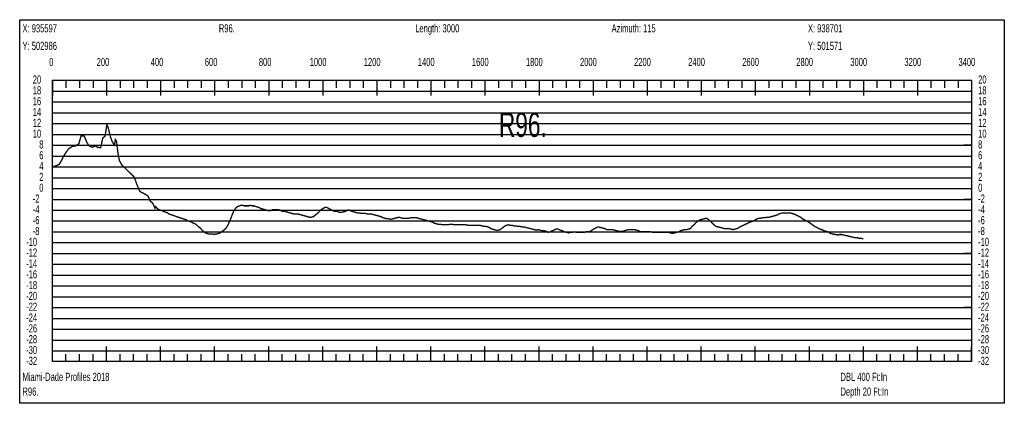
# Model space of a CAD drawing. Header units: inches. Extents: x 471865 to 538526, y 1054316 to 1102451.
# Tile 76 of 114: x 516748 to 520390, y 1061180 to 1062598. Entities that reach past the tile are written whole.
import ezdxf

# ---------------------------------------------------------------- set-up
doc = ezdxf.new("R2010")
doc.units = ezdxf.units.IN
doc.header["$MEASUREMENT"] = 0
for name, color, linetype in [('LABELS', 7, 'Continuous'), ('X_Gr1', 7, 'Continuous'), ('XSECTION', 7, 'Continuous')]:
    doc.layers.add(name, color=color, linetype=linetype)
doc.styles.get("Standard").update_dxf_attribs({"font": 'arial.ttf'})

msp = doc.modelspace()

# ---------------------------------------------------------------- linework, layer by layer
at = {"layer": 'X_Gr1', "color": 6, "linetype": 'Continuous', "lineweight": 18, "true_color": 0xff00ff, "transparency": 33554687, "const_width": 5}
msp.add_lwpolyline([(516872.4, 1062055.1), (516872.4, 1062055.1), (516884, 1062058.2), (516893.5, 1062062.4), (516903.7, 1062079.3), (516915, 1062101.4), (516928, 1062119.3), (516942, 1062129), (516955, 1062131.1), (516966.9, 1062139.7), (516974.7, 1062167.6), (516986.5, 1062167.9), (516995.9, 1062144.4), (517003.9, 1062131.9), (517015.8, 1062125.6), (517026.1, 1062130.9), (517036.3, 1062126), (517047.1, 1062124.4), (517055.4, 1062160.9), (517063.6, 1062166.8), (517070.1, 1062208.7), (517074.6, 1062201.1), (517083, 1062165.6), (517090.5, 1062146.1), (517098.1, 1062134.4), (517101.6, 1062154.5), (517105.6, 1062150), (517111.2, 1062105), (517116.4, 1062077.6), (517125.3, 1062060.6), (517137.3, 1062049.6), (517148.3, 1062038.3), (517160.5, 1062026.7), (517171.4, 1062015.5), (517182, 1061986.9), (517192.6, 1061962.5), (517209.7, 1061953.4), (517222.1, 1061946.2), (517231.6, 1061925.6), (517239.4, 1061920.4), (517248.2, 1061901), (517250.1, 1061906.9), (517252.8, 1061904.1), (517255.3, 1061901.5), (517259.5, 1061897.5), (517264, 1061895.5), (517269, 1061893.5), (517273.9, 1061891.5), (517278.8, 1061889.5), (517283.8, 1061887.5), (517289, 1061885.5), (517294.4, 1061883.5), (517299.9, 1061879.5), (517305.7, 1061877.5), (517311.6, 1061875.5), (517317.3, 1061873.5), (517323, 1061871.5), (517328.5, 1061869.5), (517334.1, 1061867.5), (517339.9, 1061865.5), (517345.9, 1061863.5), (517352.1, 1061861.5), (517358.3, 1061859.5), (517364.5, 1061857.5), (517370.8, 1061853.5), (517377.1, 1061851.5), (517383.7, 1061849.5), (517389.9, 1061845.5), (517395.9, 1061843.5), (517401.8, 1061839.5), (517407.7, 1061833.5), (517413.5, 1061829.5), (517419.1, 1061823.5), (517424.6, 1061817.5), (517430.1, 1061813.5), (517435.4, 1061809.5), (517440.7, 1061807.5), (517446.1, 1061805.5), (517451.4, 1061805.5), (517456.8, 1061805.5), (517462.1, 1061805.5), (517467.6, 1061803.5), (517473, 1061805.5), (517478.4, 1061805.5), (517483.8, 1061807.5), (517489.1, 1061809.5), (517494.6, 1061813.5), (517500.1, 1061817.5), (517505.5, 1061821.5), (517511.2, 1061827.5), (517516.7, 1061835.5), (517522.1, 1061847.5), (517527.5, 1061859.5), (517532.9, 1061873.5), (517538.4, 1061887.5), (517544, 1061897.5), (517549.6, 1061903.5), (517555.1, 1061907.5), (517560.5, 1061909.5), (517566.1, 1061911.5), (517571.7, 1061911.5), (517577.6, 1061909.5), (517583.6, 1061909.5), (517589.4, 1061909.5), (517595.4, 1061909.5), (517601.5, 1061911.5), (517607.6, 1061909.5), (517613.8, 1061909.5), (517626.2, 1061905.5), (517632.9, 1061903.5), (517640, 1061899.5), (517647, 1061897.5), (517661.5, 1061893.5), (517668.5, 1061891.5), (517675.8, 1061891.5), (517682.7, 1061895.5), (517689.7, 1061895.5), (517696.7, 1061895.5), (517703.8, 1061895.5), (517711.2, 1061893.5), (517718.5, 1061889.5), (517725.9, 1061889.5), (517733.3, 1061887.5), (517740.6, 1061885.5), (517747.8, 1061883.5), (517754.9, 1061881.5), (517762.1, 1061879.5), (517769.3, 1061879.5), (517776.5, 1061879.5), (517783.9, 1061877.5), (517791, 1061875.5), (517798.1, 1061873.5), (517805.4, 1061871.5), (517812.6, 1061869.5), (517819.9, 1061867.5), (517827.1, 1061867.5), (517834.4, 1061869.5), (517841.9, 1061875.5), (517849.1, 1061881.5), (517856, 1061887.5), (517862.8, 1061895.5), (517869.6, 1061899.5), (517876.5, 1061903.5), (517883.4, 1061903.5), (517903.9, 1061893.5), (517910.7, 1061889.5), (517917.6, 1061889.5), (517924.6, 1061887.5), (517931.8, 1061885.5), (517939.1, 1061885.5), (517946.5, 1061887.5), (517953.7, 1061889.5), (517961, 1061893.5), (517968.1, 1061893.5), (517975.4, 1061889.5), (517982.6, 1061887.5), (517989.8, 1061885.5), (517997.3, 1061883.5), (518004.7, 1061883.5), (518012, 1061881.5), (518019.3, 1061881.5), (518026.4, 1061881.5), (518033.5, 1061879.5), (518040.5, 1061879.5), (518047.6, 1061879.5), (518055, 1061877.5), (518062.5, 1061875.5), (518070, 1061873.5), (518077.3, 1061871.5), (518084.4, 1061869.5), (518091.8, 1061865.5), (518099.2, 1061863.5), (518106.7, 1061861.5), (518113.9, 1061861.5), (518121.2, 1061859.5), (518128.6, 1061861.5), (518136.1, 1061863.5), (518143.5, 1061865.5), (518150.7, 1061867.5), (518157.6, 1061865.5), (518164.9, 1061863.5), (518172.4, 1061863.5), (518180.2, 1061863.5), (518187.7, 1061863.5), (518194.8, 1061865.5), (518201.8, 1061865.5), (518208.8, 1061865.5), (518215.9, 1061865.5), (518222.8, 1061863.5), (518229.9, 1061861.5), (518237.6, 1061859.5), (518245.3, 1061857.5), (518252.8, 1061855.5), (518259.7, 1061853.5), (518266.8, 1061851.5), (518274.1, 1061849.5), (518281.2, 1061845.5), (518288.2, 1061843.5), (518295.4, 1061841.5), (518302.9, 1061841.5), (518310.6, 1061839.5), (518318, 1061839.5), (518325.4, 1061839.5), (518332.4, 1061839.5), (518339.6, 1061841.5), (518347.3, 1061841.5), (518355.4, 1061839.5), (518363, 1061839.5), (518369.9, 1061839.5), (518376.7, 1061839.5), (518383.6, 1061839.5), (518390.8, 1061839.5), (518398.7, 1061839.5), (518406.6, 1061837.5), (518414.1, 1061837.5), (518421.4, 1061837.5), (518428.5, 1061837.5), (518435.7, 1061837.5), (518442.8, 1061837.5), (518450.1, 1061837.5), (518457.5, 1061835.5), (518465, 1061833.5), (518472.5, 1061833.5), (518480.2, 1061831.5), (518487.8, 1061827.5), (518495.4, 1061823.5), (518502.7, 1061821.5), (518510, 1061819.5), (518517.4, 1061819.5), (518525.3, 1061821.5), (518533.2, 1061827.5), (518540.8, 1061833.5), (518548.1, 1061837.5), (518555, 1061839.5), (518561.9, 1061837.5), (518569.1, 1061837.5), (518576.4, 1061835.5), (518583.8, 1061835.5), (518591.3, 1061833.5), (518599, 1061833.5), (518606.6, 1061831.5), (518613.4, 1061831.5), (518620.4, 1061829.5), (518628.3, 1061827.5), (518636.4, 1061825.5), (518644.4, 1061823.5), (518651.8, 1061821.5), (518658.9, 1061819.5), (518665.8, 1061821.5), (518673.1, 1061819.5), (518680.6, 1061817.5), (518688.3, 1061817.5), (518696, 1061815.5), (518703.3, 1061811.5), (518710.5, 1061813.5), (518717.4, 1061817.5), (518724.4, 1061819.5), (518731.8, 1061823.5), (518739.5, 1061823.5), (518747.5, 1061819.5), (518755.4, 1061817.5), (518763.2, 1061813.5), (518770.8, 1061811.5), (518777.9, 1061809.5), (518784.8, 1061811.5), (518792.2, 1061811.5), (518800.2, 1061813.5), (518808, 1061811.5), (518815.3, 1061811.5), (518822.3, 1061811.5), (518829.5, 1061811.5), (518836.8, 1061811.5), (518844.1, 1061813.5), (518851.6, 1061813.5), (518859.5, 1061815.5), (518867.4, 1061821.5), (518875.1, 1061825.5), (518882.2, 1061829.5), (518889, 1061831.5), (518896.4, 1061829.5), (518904.3, 1061827.5), (518912.2, 1061825.5), (518919.3, 1061821.5), (518926.1, 1061821.5), (518933.4, 1061821.5), (518940.9, 1061821.5), (518948.5, 1061819.5), (518956.2, 1061817.5), (518963.6, 1061815.5), (518970.6, 1061815.5), (518977.8, 1061815.5), (518985.1, 1061817.5), (518992.4, 1061819.5), (518999.5, 1061821.5), (519006.7, 1061821.5), (519014.3, 1061821.5), (519022.1, 1061821.5), (519029.8, 1061819.5), (519037.6, 1061817.5), (519044.8, 1061813.5), (519051.4, 1061813.5), (519058.3, 1061813.5), (519065.9, 1061813.5), (519073.8, 1061813.5), (519081.8, 1061813.5), (519089.4, 1061811.5), (519096.5, 1061811.5), (519103.9, 1061811.5), (519111.5, 1061811.5), (519119.1, 1061811.5), (519126.5, 1061811.5), (519133.7, 1061811.5), (519140.6, 1061811.5), (519147.8, 1061811.5), (519155.2, 1061809.5), (519162.8, 1061807.5), (519170.3, 1061809.5), (519177.9, 1061811.5), (519185.2, 1061813.5), (519192.5, 1061817.5), (519199.6, 1061819.5), (519206.9, 1061821.5), (519214.6, 1061821.5), (519221.9, 1061823.5), (519228.7, 1061825.5), (519235.3, 1061833.5), (519242.3, 1061839.5), (519249.7, 1061847.5), (519257.1, 1061853.5), (519264.6, 1061857.5), (519272.3, 1061859.5), (519279.8, 1061861.5), (519286.9, 1061863.5), (519293.2, 1061861.5), (519313.8, 1061841.5), (519323, 1061833.5), (519332.1, 1061831.5), (519340.4, 1061829.5), (519347.7, 1061827.5), (519354.5, 1061825.5), (519361.7, 1061825.5), (519369.7, 1061825.5), (519378.4, 1061823.5), (519386.9, 1061821.5), (519394.6, 1061823.5), (519401.9, 1061825.5), (519408.9, 1061829.5), (519416.2, 1061833.5), (519424.3, 1061837.5), (519432.8, 1061841.5), (519441.4, 1061845.5), (519449.6, 1061849.5), (519457.6, 1061851.5), (519465.4, 1061855.5), (519472.8, 1061859.5), (519480.2, 1061863.5), (519487.9, 1061863.5), (519495.6, 1061865.5), (519503, 1061865.5), (519510.8, 1061867.5), (519519.3, 1061867.5), (519527.7, 1061869.5), (519535.7, 1061871.5), (519543.1, 1061873.5), (519549.9, 1061875.5), (519556.5, 1061879.5), (519563.2, 1061881.5), (519571, 1061883.5), (519579.1, 1061883.5), (519587.3, 1061883.5), (519595.7, 1061883.5), (519603.9, 1061881.5), (519612.4, 1061879.5), (519620.8, 1061875.5), (519629, 1061871.5), (519636.8, 1061867.5), (519644, 1061861.5), (519651.1, 1061857.5), (519658.5, 1061853.5), (519666.3, 1061849.5), (519674.8, 1061843.5), (519683.4, 1061837.5), (519691.9, 1061831.5), (519700, 1061827.5), (519707.9, 1061823.5), (519715.7, 1061821.5), (519723.1, 1061817.5), (519730.6, 1061815.5), (519738.3, 1061813.5), (519746.9, 1061807.5), (519756, 1061805.5), (519764.5, 1061803.5), (519776.5, 1061801.5), (519780.6, 1061803.5), (519788.5, 1061803.5), (519796.6, 1061801.5), (519804.7, 1061799.5), (519813.1, 1061797.5), (519821.6, 1061795.5), (519830.1, 1061793.5), (519838.4, 1061791.5), (519846.1, 1061791.5), (519853.7, 1061789.5), (519861, 1061789.5), (519868.5, 1061787.5), (519869, 1061787.4)], dxfattribs=at)
at = {"layer": 'XSECTION', "color": 18, "linetype": 'Continuous', "true_color": 0x000000}
for points in [[(516747.8, 1062597.5), (520390.2, 1062597.5), (520390.2, 1061179.5), (516747.8, 1061179.5), (516747.8, 1062597.5)], [(516869, 1062373.5), (520269, 1062373.5), (520269, 1061333.5), (516869, 1061333.5), (516869, 1062373.5)], [(516869, 1062373.5), (516869, 1062317.1)], [(516869, 1062373.5), (516869, 1062317.1)], [(516869, 1062373.5), (516869, 1062345.5)], [(516869, 1062373.5), (516869, 1062345.5)], [(516919, 1062373.5), (516919, 1062345.5)], [(516969, 1062373.5), (516969, 1062345.5)], [(517019, 1062373.5), (517019, 1062345.5)], [(517069, 1062373.5), (517069, 1062317.1)], [(517069, 1062373.5), (517069, 1062345.5)], [(517119, 1062373.5), (517119, 1062345.5)], [(517169, 1062373.5), (517169, 1062345.5)], [(517219, 1062373.5), (517219, 1062345.5)], [(517269, 1062373.5), (517269, 1062317.1)], [(517269, 1062373.5), (517269, 1062345.5)], [(517319, 1062373.5), (517319, 1062345.5)], [(517369, 1062373.5), (517369, 1062345.5)], [(517419, 1062373.5), (517419, 1062345.5)], [(517469, 1062373.5), (517469, 1062317.1)], [(517469, 1062373.5), (517469, 1062345.5)], [(517519, 1062373.5), (517519, 1062345.5)], [(517569, 1062373.5), (517569, 1062345.5)], [(517619, 1062373.5), (517619, 1062345.5)], [(517669, 1062373.5), (517669, 1062317.1)], [(517669, 1062373.5), (517669, 1062345.5)], [(517719, 1062373.5), (517719, 1062345.5)], [(517769, 1062373.5), (517769, 1062345.5)], [(517819, 1062373.5), (517819, 1062345.5)], [(517869, 1062373.5), (517869, 1062317.1)], [(517869, 1062373.5), (517869, 1062345.5)], [(517919, 1062373.5), (517919, 1062345.5)], [(517969, 1062373.5), (517969, 1062345.5)], [(518019, 1062373.5), (518019, 1062345.5)], [(518069, 1062373.5), (518069, 1062317.1)], [(518069, 1062373.5), (518069, 1062345.5)], [(518119, 1062373.5), (518119, 1062345.5)], [(518169, 1062373.5), (518169, 1062345.5)], [(518219, 1062373.5), (518219, 1062345.5)], [(518269, 1062373.5), (518269, 1062317.1)], [(518269, 1062373.5), (518269, 1062345.5)], [(518319, 1062373.5), (518319, 1062345.5)], [(518369, 1062373.5), (518369, 1062345.5)], [(518419, 1062373.5), (518419, 1062345.5)], [(518469, 1062373.5), (518469, 1062317.1)], [(518469, 1062373.5), (518469, 1062345.5)], [(518519, 1062373.5), (518519, 1062345.5)], [(518569, 1062373.5), (518569, 1062345.5)], [(518619, 1062373.5), (518619, 1062345.5)], [(518669, 1062373.5), (518669, 1062317.1)], [(518669, 1062373.5), (518669, 1062345.5)], [(518719, 1062373.5), (518719, 1062345.5)], [(518769, 1062373.5), (518769, 1062345.5)], [(518819, 1062373.5), (518819, 1062345.5)], [(518869, 1062373.5), (518869, 1062317.1)], [(518869, 1062373.5), (518869, 1062345.5)], [(518919, 1062373.5), (518919, 1062345.5)], [(518969, 1062373.5), (518969, 1062345.5)], [(519019, 1062373.5), (519019, 1062345.5)], [(519069, 1062373.5), (519069, 1062317.1)], [(519069, 1062373.5), (519069, 1062345.5)], [(519119, 1062373.5), (519119, 1062345.5)], [(519169, 1062373.5), (519169, 1062345.5)], [(519219, 1062373.5), (519219, 1062345.5)], [(519269, 1062373.5), (519269, 1062317.1)], [(519269, 1062373.5), (519269, 1062345.5)], [(519319, 1062373.5), (519319, 1062345.5)], [(519369, 1062373.5), (519369, 1062345.5)], [(519419, 1062373.5), (519419, 1062345.5)], [(519469, 1062373.5), (519469, 1062317.1)], [(519469, 1062373.5), (519469, 1062345.5)], [(519519, 1062373.5), (519519, 1062345.5)], [(519569, 1062373.5), (519569, 1062345.5)], [(519619, 1062373.5), (519619, 1062345.5)], [(519669, 1062373.5), (519669, 1062317.1)], [(519669, 1062373.5), (519669, 1062345.5)], [(519719, 1062373.5), (519719, 1062345.5)], [(519769, 1062373.5), (519769, 1062345.5)], [(519819, 1062373.5), (519819, 1062345.5)], [(519869, 1062373.5), (519869, 1062317.1)], [(519869, 1062373.5), (519869, 1062345.5)], [(519919, 1062373.5), (519919, 1062345.5)], [(519969, 1062373.5), (519969, 1062345.5)], [(520019, 1062373.5), (520019, 1062345.5)], [(520069, 1062373.5), (520069, 1062317.1)], [(520069, 1062373.5), (520069, 1062345.5)], [(520119, 1062373.5), (520119, 1062345.5)], [(520169, 1062373.5), (520169, 1062345.5)], [(520219, 1062373.5), (520219, 1062345.5)], [(520269, 1062373.5), (520269, 1062317.1)], [(520269, 1062373.5), (520269, 1062345.5)], [(516869, 1062133.5), (516897, 1062133.5)], [(520269, 1062133.5), (520241, 1062133.5)], [(516869, 1061933.5), (516897, 1061933.5)], [(520269, 1061933.5), (520241, 1061933.5)], [(516869, 1061733.5), (516897, 1061733.5)], [(520269, 1061733.5), (520241, 1061733.5)], [(516869, 1061533.5), (516897, 1061533.5)], [(520269, 1061533.5), (520241, 1061533.5)], [(516869, 1061333.5), (516869, 1061389.9)], [(516869, 1061333.5), (516869, 1061389.9)], [(516869, 1061333.5), (516869, 1061361.5)], [(516869, 1061333.5), (516869, 1061361.5)], [(516919, 1061333.5), (516919, 1061361.5)], [(516969, 1061333.5), (516969, 1061361.5)], [(517019, 1061333.5), (517019, 1061361.5)], [(517069, 1061333.5), (517069, 1061389.9)], [(517069, 1061333.5), (517069, 1061361.5)], [(517119, 1061333.5), (517119, 1061361.5)], [(517169, 1061333.5), (517169, 1061361.5)], [(517219, 1061333.5), (517219, 1061361.5)], [(517269, 1061333.5), (517269, 1061389.9)], [(517269, 1061333.5), (517269, 1061361.5)], [(517319, 1061333.5), (517319, 1061361.5)], [(517369, 1061333.5), (517369, 1061361.5)], [(517419, 1061333.5), (517419, 1061361.5)], [(517469, 1061333.5), (517469, 1061389.9)], [(517469, 1061333.5), (517469, 1061361.5)], [(517519, 1061333.5), (517519, 1061361.5)], [(517569, 1061333.5), (517569, 1061361.5)], [(517619, 1061333.5), (517619, 1061361.5)], [(517669, 1061333.5), (517669, 1061389.9)], [(517669, 1061333.5), (517669, 1061361.5)], [(517719, 1061333.5), (517719, 1061361.5)], [(517769, 1061333.5), (517769, 1061361.5)], [(517819, 1061333.5), (517819, 1061361.5)], [(517869, 1061333.5), (517869, 1061389.9)], [(517869, 1061333.5), (517869, 1061361.5)], [(517919, 1061333.5), (517919, 1061361.5)], [(517969, 1061333.5), (517969, 1061361.5)], [(518019, 1061333.5), (518019, 1061361.5)], [(518069, 1061333.5), (518069, 1061389.9)], [(518069, 1061333.5), (518069, 1061361.5)], [(518119, 1061333.5), (518119, 1061361.5)], [(518169, 1061333.5), (518169, 1061361.5)], [(518219, 1061333.5), (518219, 1061361.5)], [(518269, 1061333.5), (518269, 1061389.9)], [(518269, 1061333.5), (518269, 1061361.5)], [(518319, 1061333.5), (518319, 1061361.5)], [(518369, 1061333.5), (518369, 1061361.5)], [(518419, 1061333.5), (518419, 1061361.5)], [(518469, 1061333.5), (518469, 1061389.9)], [(518469, 1061333.5), (518469, 1061361.5)], [(518519, 1061333.5), (518519, 1061361.5)], [(518569, 1061333.5), (518569, 1061361.5)], [(518619, 1061333.5), (518619, 1061361.5)], [(518669, 1061333.5), (518669, 1061389.9)], [(518669, 1061333.5), (518669, 1061361.5)], [(518719, 1061333.5), (518719, 1061361.5)], [(518769, 1061333.5), (518769, 1061361.5)], [(518819, 1061333.5), (518819, 1061361.5)], [(518869, 1061333.5), (518869, 1061389.9)], [(518869, 1061333.5), (518869, 1061361.5)], [(518919, 1061333.5), (518919, 1061361.5)], [(518969, 1061333.5), (518969, 1061361.5)], [(519019, 1061333.5), (519019, 1061361.5)], [(519069, 1061333.5), (519069, 1061389.9)], [(519069, 1061333.5), (519069, 1061361.5)], [(519119, 1061333.5), (519119, 1061361.5)], [(519169, 1061333.5), (519169, 1061361.5)], [(519219, 1061333.5), (519219, 1061361.5)], [(519269, 1061333.5), (519269, 1061389.9)], [(519269, 1061333.5), (519269, 1061361.5)], [(519319, 1061333.5), (519319, 1061361.5)], [(519369, 1061333.5), (519369, 1061361.5)], [(519419, 1061333.5), (519419, 1061361.5)], [(519469, 1061333.5), (519469, 1061389.9)], [(519469, 1061333.5), (519469, 1061361.5)], [(519519, 1061333.5), (519519, 1061361.5)], [(519569, 1061333.5), (519569, 1061361.5)], [(519619, 1061333.5), (519619, 1061361.5)], [(519669, 1061333.5), (519669, 1061389.9)], [(519669, 1061333.5), (519669, 1061361.5)], [(519719, 1061333.5), (519719, 1061361.5)], [(519769, 1061333.5), (519769, 1061361.5)], [(519819, 1061333.5), (519819, 1061361.5)], [(519869, 1061333.5), (519869, 1061389.9)], [(519869, 1061333.5), (519869, 1061361.5)], [(519919, 1061333.5), (519919, 1061361.5)], [(519969, 1061333.5), (519969, 1061361.5)], [(520019, 1061333.5), (520019, 1061361.5)], [(520069, 1061333.5), (520069, 1061389.9)], [(520069, 1061333.5), (520069, 1061361.5)], [(520119, 1061333.5), (520119, 1061361.5)], [(520169, 1061333.5), (520169, 1061361.5)], [(520219, 1061333.5), (520219, 1061361.5)], [(520269, 1061333.5), (520269, 1061389.9)], [(520269, 1061333.5), (520269, 1061361.5)]]:
    msp.add_lwpolyline(points, dxfattribs=at)
at = {"layer": 'XSECTION', "color": 18, "true_color": 0x000000}
for points in [[(516869, 1062333.5), (520269, 1062333.5)], [(516869, 1062293.5), (520269, 1062293.5)], [(516869, 1062253.5), (520269, 1062253.5)], [(516869, 1062213.5), (520269, 1062213.5)], [(516869, 1062173.5), (520269, 1062173.5)], [(516869, 1062133.5), (520269, 1062133.5)], [(516869, 1062093.5), (520269, 1062093.5)], [(516869, 1062053.5), (520269, 1062053.5)], [(516869, 1062013.5), (520269, 1062013.5)], [(516869, 1061973.5), (520269, 1061973.5)], [(516869, 1061933.5), (520269, 1061933.5)], [(516869, 1061893.5), (520269, 1061893.5)], [(516869, 1061853.5), (520269, 1061853.5)], [(516869, 1061813.5), (520269, 1061813.5)], [(516869, 1061773.5), (520269, 1061773.5)], [(516869, 1061733.5), (520269, 1061733.5)], [(516869, 1061693.5), (520269, 1061693.5)], [(516869, 1061653.5), (520269, 1061653.5)], [(516869, 1061613.5), (520269, 1061613.5)], [(516869, 1061573.5), (520269, 1061573.5)], [(516869, 1061533.5), (520269, 1061533.5)], [(516869, 1061493.5), (520269, 1061493.5)], [(516869, 1061453.5), (520269, 1061453.5)], [(516869, 1061413.5), (520269, 1061413.5)], [(516869, 1061373.5), (520269, 1061373.5)]]:
    msp.add_lwpolyline(points, dxfattribs=at)

# ---------------------------------------------------------------- texts
at = {"layer": 'LABELS', "color": 18, "true_color": 0x000000, "width": 0.666667}
for s, height, p in [('X: 935597', 30, (516758.2, 1062550.7)), ('R96.', 30, (517484.6, 1062550.7)), ('Length: 3000', 30, (518211, 1062550.7)), ('Azimuth: 115', 30, (518937.4, 1062550.7)), ('X: 938701', 30, (519663.8, 1062550.7)), ('Y: 502986', 30, (516758.2, 1062485.9)), ('Y: 501571', 30, (519663.8, 1062485.9)), ('0', 30, (516857, 1062426.3)), ('0', 30, (516857, 1062426.3)), ('200', 30, (517032.6, 1062426.3)), ('400', 30, (517232.6, 1062426.3)), ('600', 30, (517432.6, 1062426.3)), ('800', 30, (517632.6, 1062426.3)), ('1000', 30, (517820.6, 1062426.3)), ('1200', 30, (518020.6, 1062426.3)), ('1400', 30, (518220.6, 1062426.3)), ('1600', 30, (518420.6, 1062426.3)), ('1800', 30, (518620.6, 1062426.3)), ('2000', 30, (518820.6, 1062426.3)), ('2200', 30, (519020.6, 1062426.3)), ('2400', 30, (519220.6, 1062426.3)), ('2600', 30, (519420.6, 1062426.3)), ('2800', 30, (519620.6, 1062426.3)), ('3000', 30, (519820.6, 1062426.3)), ('3200', 30, (520020.6, 1062426.3)), ('3400', 30, (520220.6, 1062426.3)), ('20', 30, (516796.2, 1062361.5)), ('20', 30, (520293.4, 1062361.5)), ('18', 30, (516796.2, 1062321.5)), ('18', 30, (520293.4, 1062321.5)), ('16', 30, (516796.2, 1062281.5)), ('16', 30, (520293.4, 1062281.5)), ('14', 30, (516796.2, 1062241.5)), ('14', 30, (520293.4, 1062241.5)), ('R96.', 90, (518520.6, 1062164.3)), ('12', 30, (516796.2, 1062201.5)), ('12', 30, (520293.4, 1062201.5)), ('10', 30, (516796.2, 1062161.5)), ('10', 30, (520293.4, 1062161.5)), ('8', 30, (516820.2, 1062121.5)), ('8', 30, (520293.4, 1062121.5)), ('6', 30, (516820.2, 1062081.5)), ('6', 30, (520293.4, 1062081.5)), ('4', 30, (516820.2, 1062041.5)), ('4', 30, (520293.4, 1062041.5)), ('2', 30, (516820.2, 1062001.5)), ('2', 30, (520293.4, 1062001.5)), ('0', 30, (516820.2, 1061961.5)), ('0', 30, (520293.4, 1061961.5)), ('-2', 30, (516796.2, 1061921.5)), ('-2', 30, (520293.4, 1061921.5)), ('-4', 30, (516796.2, 1061881.5)), ('-4', 30, (520293.4, 1061881.5)), ('-6', 30, (516796.2, 1061841.5)), ('-6', 30, (520293.4, 1061841.5)), ('-8', 30, (516796.2, 1061801.5)), ('-8', 30, (520293.4, 1061801.5)), ('-10', 30, (516771.8, 1061761.5)), ('-10', 30, (520293.4, 1061761.5)), ('-12', 30, (516771.8, 1061721.5)), ('-12', 30, (520293.4, 1061721.5)), ('-14', 30, (516771.8, 1061681.5)), ('-14', 30, (520293.4, 1061681.5)), ('-16', 30, (516771.8, 1061641.5)), ('-16', 30, (520293.4, 1061641.5)), ('-18', 30, (516771.8, 1061601.5)), ('-18', 30, (520293.4, 1061601.5)), ('-20', 30, (516771.8, 1061561.5)), ('-20', 30, (520293.4, 1061561.5)), ('-22', 30, (516771.8, 1061521.5)), ('-22', 30, (520293.4, 1061521.5)), ('-24', 30, (516771.8, 1061481.5)), ('-24', 30, (520293.4, 1061481.5)), ('-26', 30, (516771.8, 1061441.5)), ('-26', 30, (520293.4, 1061441.5)), ('-28', 30, (516771.8, 1061401.5)), ('-28', 30, (520293.4, 1061401.5)), ('-30', 30, (516771.8, 1061361.5)), ('-30', 30, (520293.4, 1061361.5)), ('-32', 30, (516771.8, 1061321.5)), ('-32', 30, (520293.4, 1061321.5)), ('Miami-Dade Profiles 2018', 30, (516758.2, 1061262.3)), ('DBL 400 Ft:In', 30, (519784.2, 1061262.3)), ('R96.', 30, (516758.2, 1061207.9)), ('Depth 20 Ft:In', 30, (519784.2, 1061207.9))]:
    msp.add_text(s, height=height, dxfattribs=at).set_placement(p)

doc.saveas('drawing.dxf')
